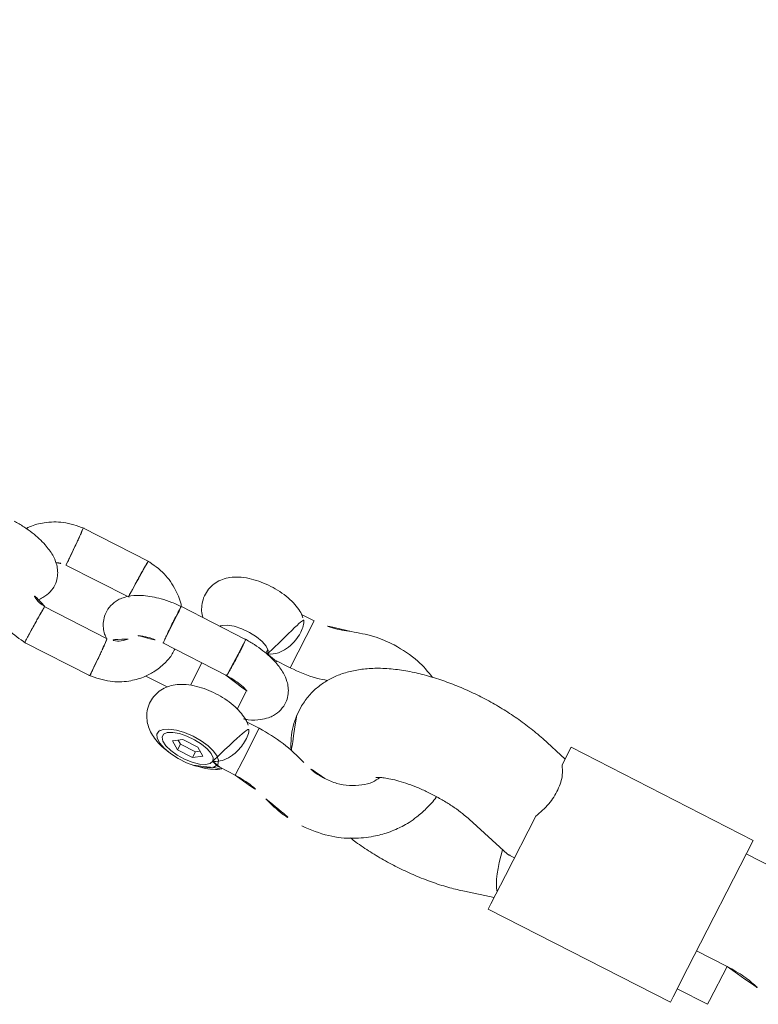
# Model space of a CAD drawing. Extents: x 5459245 to 5462690, y 5971016 to 5972523.
# Tile 122 of 136: x 5462451.878 to 5462451.986, y 5972213.528 to 5972213.672. Entities that reach past the tile are written whole.
import ezdxf

# ---------------------------------------------------------------- set-up
doc = ezdxf.new("R2010")
doc.units = 0
doc.layers.add('A_MAŁA ARCHITEKTURA', color=195, linetype='CONTINUOUS', lineweight=9)

# ---------------------------------------------------------------- blocks, each defined once
blk = doc.blocks.new('A$C43995eb0')
at = {"layer": 'A_MAŁA ARCHITEKTURA', "linetype": 'Continuous'}
for p, q in [((1849.59, -825.38), (1849.59, -830.41)), ((1865.59, -830.41), (1865.59, -825.38)), ((1865.59, -825.41), (1871.2, -825.41)), ((1871.2, -825.41), (1871.83, -825.41)), ((1871.83, -830.41), (1871.83, -825.41)), ((1847.37, -830.41), (1847.37, -860.41)), ((1847.37, -830.41), (1868.5, -830.41)), ((1868.5, -830.41), (1873.18, -830.41)), ((1873.18, -830.41), (1874.05, -830.41)), ((1874.05, -860.41), (1874.05, -830.41)), ((1847.37, -860.41), (1850.25, -860.41)), ((1849.3, -860.41), (1848.13, -864.7)), ((1868.5, -860.41), (1858.71, -860.41)), ((1865.59, -861.39), (1865.59, -860.41)), ((1873.18, -860.41), (1868.5, -860.41)), ((1873.29, -864.7), (1872.12, -860.41)), ((1874.05, -860.41), (1873.18, -860.41)), ((1863.57, -868.91), (1865.57, -861.57)), ((1859.92, -898.38), (1860.21, -898.38)), ((1860.21, -898.38), (1861.5, -898.38)), ((1848.01, -902.41), (1848.01, -904.49)), ((1855.74, -902.41), (1848.01, -902.41)), ((1855.74, -904.98), (1855.74, -902.41)), ((1865.69, -902.41), (1865.69, -904.49)), ((1871, -902.41), (1865.69, -902.41)), ((1873.42, -902.41), (1871, -902.41)), ((1873.42, -904.97), (1873.42, -902.41)), ((1872.64, -905.56), (1872.56, -905.61)), ((1855.47, -906.56), (1854.84, -906.56)), ((1864.66, -906.56), (1861.74, -906.56)), ((1872.27, -909.17), (1873.11, -907.91)), ((1873.03, -909.16), (1872.65, -908.6)), ((1873.11, -907.91), (1873.95, -909.16)), ((1854.99, -910.12), (1854.99, -920.78)), ((1872.27, -911.66), (1872.27, -909.17)), ((1873.03, -909.16), (1873.03, -911.65)), ((1873.03, -909.16), (1873.95, -909.16)), ((1873.95, -911.65), (1873.95, -909.16)), ((1860.99, -920.7), (1860.99, -910.2)), ((1873.11, -912.9), (1872.27, -911.66)), ((1872.65, -912.22), (1873.03, -911.65)), ((1873.95, -911.65), (1873.03, -911.65)), ((1873.95, -911.65), (1873.11, -912.9)), ((1854.84, -914.25), (1854.99, -914.25)), ((1860.99, -914.25), (1864.67, -914.25)), ((1872.56, -915.21), (1872.64, -915.26)), ((1866.44, -920.7), (1866.44, -917.18)), ((1851.27, -927.99), (1851.27, -938.84)), ((1857.27, -938.55), (1857.27, -928.16)), ((1864.15, -928.26), (1864.15, -938.65)), ((1870.15, -938.83), (1870.15, -927.98))]:
    blk.add_line(p, q, dxfattribs=at)
at = {"layer": 'A_MAŁA ARCHITEKTURA', "linetype": 'Continuous', "flags": 128}
for points in [[(1871.42, -907.92), (1871.22, -909.18), (1871.16, -910.53), (1871.25, -911.88), (1871.47, -913.11), (1871.82, -914.15), (1872.26, -914.9), (1872.76, -915.33), (1873.29, -915.39), (1873.81, -915.08), (1874.27, -914.42), (1874.65, -913.47), (1874.92, -912.29), (1875.05, -910.97), (1875.04, -909.6), (1874.88, -908.3), (1874.59, -907.16), (1874.2, -906.25), (1873.72, -905.66), (1873.2, -905.41), (1872.67, -905.54), (1872.17, -906.03), (1871.75, -906.84), (1871.42, -907.92)], [(1855.43, -906.27), (1854.95, -906.46), (1854.52, -906.99), (1854.17, -907.83), (1853.93, -908.9), (1853.82, -910.1), (1853.86, -911.33), (1854.03, -912.48), (1854.33, -913.44), (1854.73, -914.13), (1854.98, -914.38)], [(1873.11, -906.27), (1872.64, -906.46), (1872.2, -906.99), (1871.85, -907.83), (1871.61, -908.9), (1871.51, -910.1), (1871.54, -911.33), (1871.72, -912.48), (1872.02, -913.44), (1872.41, -914.13), (1872.87, -914.5), (1873.35, -914.5), (1873.81, -914.13), (1874.21, -913.44), (1874.51, -912.48), (1874.68, -911.33), (1874.72, -910.1), (1874.61, -908.9), (1874.37, -907.83), (1874.02, -906.99), (1873.59, -906.46), (1873.11, -906.27)]]:
    blk.add_lwpolyline(points, dxfattribs=at)
at = {"layer": 'A_MAŁA ARCHITEKTURA', "linetype": 'Continuous'}
for centre, major_axis, start_param, end_param in [((1857.59, -860.41), (7.99, -1.07), 6.244932, 6.721698), ((1863.83, -860.41), (7.99, 1.07), 4.860829, 5.844673)]:
    blk.add_ellipse(centre, major_axis=major_axis, ratio=0.285676, start_param=start_param, end_param=end_param, dxfattribs=at)
for points, knots in [([(768.63, -596.05), (771.65, -599.17), (780.31, -608.14), (794.77, -622.76), (812.06, -639.86), (829.56, -656.71), (847.24, -673.32), (865.1, -689.7), (883.15, -705.82), (901.38, -721.7), (919.78, -737.33), (938.36, -752.71), (957.11, -767.84), (976.03, -782.7), (995.11, -797.31), (1014.36, -811.66), (1033.77, -825.75), (1053.33, -839.57), (1073.05, -853.12), (1092.91, -866.4), (1112.93, -879.41), (1133.09, -892.15), (1153.39, -904.61), (1173.83, -916.79), (1194.41, -928.7), (1215.11, -940.32), (1235.95, -951.66), (1256.91, -962.72), (1277.99, -973.49), (1299.2, -983.97), (1320.52, -994.16), (1341.95, -1004.07), (1363.49, -1013.68), (1385.14, -1022.99), (1406.89, -1032.01), (1428.74, -1040.74), (1450.68, -1049.16), (1472.72, -1057.29), (1494.85, -1065.11), (1517.06, -1072.64), (1539.36, -1079.86), (1561.73, -1086.78), (1584.18, -1093.39), (1606.7, -1099.69), (1629.3, -1105.69), (1651.95, -1111.39), (1674.67, -1116.77), (1697.45, -1121.84), (1720.28, -1126.61), (1743.17, -1131.06), (1766.1, -1135.2), (1789.08, -1139.03), (1812.09, -1142.55), (1835.15, -1145.75), (1858.24, -1148.64), (1881.36, -1151.22), (1904.5, -1153.48), (1927.67, -1155.42), (1950.86, -1157.05), (1974.07, -1158.37), (1997.29, -1159.37), (2019.69, -1160.04), (2034.36, -1160.25), (2041.28, -1160.34)], [0, 0, 0, 0, 0.008859, 0.025435, 0.04201, 0.058584, 0.075158, 0.09173, 0.108302, 0.124873, 0.141442, 0.158011, 0.174578, 0.191145, 0.20771, 0.224275, 0.240838, 0.257401, 0.273962, 0.290523, 0.307082, 0.32364, 0.340197, 0.356754, 0.373309, 0.389863, 0.406416, 0.422968, 0.439519, 0.456068, 0.472617, 0.489165, 0.505712, 0.522258, 0.538803, 0.555347, 0.57189, 0.588432, 0.604973, 0.621513, 0.638052, 0.654591, 0.671129, 0.687665, 0.704202, 0.720737, 0.737272, 0.753806, 0.770339, 0.786872, 0.803404, 0.819936, 0.836467, 0.852998, 0.869528, 0.886058, 0.902587, 0.919116, 0.935645, 0.952174, 0.968702, 0.98523, 1, 1, 1, 1]), ([(1865.59, -825.38), (1865.6, -825.13), (1865.6, -824.39), (1865.69, -823.19), (1865.86, -821.88), (1866.09, -820.83), (1866.28, -820.15), (1866.38, -819.89), (1866.42, -819.8)], [0, 0, 0, 0, 0.110074, 0.322783, 0.53237, 0.735147, 0.907974, 1, 1, 1, 1]), ([(1858.71, -860.41), (1857.9, -860.08), (1856.28, -859.41), (1853.74, -859.23), (1851.66, -859.54), (1850.67, -860.15), (1850.25, -860.41)], [0, 0, 0, 0, 0.266006, 0.531719, 0.802227, 1, 1, 1, 1]), ([(1848.13, -864.7), (1848.02, -865.12), (1847.71, -866.33), (1847.31, -868.43), (1846.98, -871), (1846.8, -873.59), (1846.78, -876.19), (1846.89, -878.78), (1847.15, -881.33), (1847.56, -883.83), (1848.14, -886.26), (1848.9, -888.62), (1849.83, -890.8), (1850.93, -892.72), (1852.14, -894.33), (1853.46, -895.66), (1854.89, -896.74), (1856.43, -897.56), (1858.11, -898.16), (1859.3, -898.3), (1859.92, -898.38)], [0, 0, 0, 0, 0.032664, 0.094737, 0.155437, 0.215221, 0.274568, 0.333904, 0.393542, 0.453918, 0.515595, 0.579307, 0.645929, 0.70676, 0.762197, 0.813024, 0.860809, 0.906717, 0.951544, 1, 1, 1, 1]), ([(1873.93, -883.17), (1874, -882.84), (1874.22, -881.7), (1874.45, -879.65), (1874.63, -877.06), (1874.64, -874.46), (1874.52, -871.87), (1874.25, -869.32), (1873.85, -866.91), (1873.47, -865.41), (1873.29, -864.7)], [0, 0, 0, 0, 0.055345, 0.193495, 0.329631, 0.464832, 0.600069, 0.736037, 0.873756, 1, 1, 1, 1]), ([(1864.34, -883.9), (1864.33, -883.9), (1864.32, -883.89), (1864.15, -883.57), (1863.9, -882.98), (1863.61, -882.11), (1863.33, -880.98), (1863.08, -879.6), (1862.89, -878.05), (1862.79, -876.36), (1862.79, -874.62), (1862.88, -872.89), (1863.07, -871.27), (1863.31, -869.92), (1863.49, -869.21), (1863.57, -868.91)], [0, 0, 0, 0, 0.048237, 0.112638, 0.180605, 0.253279, 0.330781, 0.412542, 0.49764, 0.585043, 0.673743, 0.762786, 0.850959, 0.93731, 1, 1, 1, 1]), ([(1875.63, -890.34), (1875.52, -888.93), (1875.32, -886.28), (1873.97, -882.89), (1872.38, -880.41), (1870.96, -878.83), (1869.84, -877.84), (1868.94, -877.16), (1867.93, -876.5), (1866.63, -875.81), (1864.93, -875.17), (1863.6, -874.76), (1862.83, -874.71), (1862.8, -874.71)], [0, 0, 0, 0, 0.187589, 0.352294, 0.484654, 0.58606, 0.642132, 0.688942, 0.742551, 0.807418, 0.892673, 0.99609, 1, 1, 1, 1]), ([(1847.48, -883.18), (1847.05, -884.16), (1846.05, -886.42), (1845.89, -888.92), (1845.8, -890.34)], [0, 0, 0, 0, 0.433328, 1, 1, 1, 1]), ([(1864.08, -883.38), (1864.45, -883.57), (1865.3, -883.99), (1866.32, -885.24), (1867.22, -886.77), (1867.8, -888.57), (1867.87, -889.84), (1867.9, -890.48)], [0, 0, 0, 0, 0.158175, 0.358386, 0.569296, 0.785265, 1, 1, 1, 1]), ([(1845.8, -890.34), (1845.84, -891.45), (1845.93, -893.67), (1846.6, -895.78), (1846.93, -896.84)], [0, 0, 0, 0, 0.499724, 1, 1, 1, 1]), ([(1867.9, -890.48), (1867.87, -891.13), (1867.8, -892.44), (1867.4, -893.67), (1867.19, -894.28)], [0, 0, 0, 0, 0.500498, 1, 1, 1, 1]), ([(1874.49, -896.84), (1874.82, -895.78), (1875.49, -893.67), (1875.58, -891.45), (1875.63, -890.34)], [0, 0, 0, 0, 0.5002758, 1, 1, 1, 1]), ([(1867.19, -894.28), (1866.77, -895.6), (1865.93, -898.24), (1865.77, -901.02), (1865.69, -902.41)], [0, 0, 0, 0, 0.50021, 1, 1, 1, 1]), ([(1846.93, -896.84), (1847.23, -897.74), (1847.82, -899.54), (1847.94, -901.45), (1848.01, -902.41)], [0, 0, 0, 0, 0.4996831, 1, 1, 1, 1]), ([(1855.74, -902.41), (1855.68, -901.01), (1855.6, -899.06), (1855.04, -897.21), (1854.88, -896.68)], [0, 0, 0, 0, 0.71374, 1, 1, 1, 1]), ([(1861.5, -898.38), (1862.07, -898.31), (1863.22, -898.18), (1864.84, -897.61), (1865.96, -897.09), (1866.48, -896.71), (1866.54, -896.66)], [0, 0, 0, 0, 0.314781, 0.634767, 0.95333, 1, 1, 1, 1]), ([(1873.42, -902.41), (1873.48, -901.45), (1873.6, -899.54), (1874.19, -897.74), (1874.49, -896.84)], [0, 0, 0, 0, 0.500317, 1, 1, 1, 1]), ([(1865.53, -905.11), (1865.47, -904.87), (1865.22, -903.96), (1864.58, -902.92), (1863.83, -901.98), (1863.11, -901.41), (1862.31, -900.95), (1861.31, -900.66), (1860.26, -900.65), (1859.28, -900.88), (1858.38, -901.35), (1857.6, -901.99), (1856.77, -903), (1855.92, -904.69), (1855.35, -906.69), (1855.06, -908.64), (1855.01, -909.71), (1854.98, -910.25)], [0, 0, 0, 0, 0.034239, 0.132768, 0.200896, 0.246281, 0.285172, 0.3559, 0.403901, 0.459962, 0.510274, 0.563497, 0.640553, 0.740524, 0.861291, 0.928992, 1, 1, 1, 1]), ([(1848.35, -904.07), (1848.28, -904.14), (1847.95, -904.47), (1847.5, -905.22), (1846.99, -906.35), (1846.63, -907.71), (1846.41, -909.22), (1846.37, -910.77), (1846.49, -912.3), (1846.78, -913.8), (1847.26, -915.15), (1847.9, -916.28), (1848.67, -917.17), (1849.58, -917.84), (1850.63, -918.28), (1851.78, -918.46), (1852.94, -918.33), (1853.98, -917.92), (1854.66, -917.51), (1854.94, -917.21), (1854.99, -917.16)], [0, 0, 0, 0, 0.015027, 0.06905, 0.130175, 0.200076, 0.270323, 0.338312, 0.406244, 0.476263, 0.552141, 0.615495, 0.671374, 0.725089, 0.77819, 0.831271, 0.887737, 0.939987, 0.990153, 1, 1, 1, 1]), ([(1855.43, -906.27), (1855.43, -906.27), (1855.24, -905.78), (1854.73, -905.01), (1853.51, -904.14), (1852.17, -903.61), (1851.06, -903.42), (1850.14, -903.39), (1849.35, -903.48), (1848.66, -903.72), (1848.45, -903.98), (1848.36, -904.08)], [0, 0, 0, 0, 0.001259, 0.208528, 0.36121, 0.51478, 0.647137, 0.694132, 0.811268, 0.928208, 1, 1, 1, 1]), ([(1866.03, -904.07), (1865.96, -904.14), (1865.63, -904.47), (1865.18, -905.22), (1864.67, -906.35), (1864.31, -907.71), (1864.1, -909.22), (1864.05, -910.77), (1864.17, -912.3), (1864.47, -913.8), (1864.94, -915.15), (1865.58, -916.28), (1866.35, -917.17), (1867.27, -917.84), (1868.31, -918.28), (1869.46, -918.46), (1870.62, -918.33), (1871.67, -917.93), (1872.56, -917.33), (1873.29, -916.57), (1873.9, -915.65), (1874.4, -914.52), (1874.7, -913.55), (1874.79, -912.92), (1874.81, -912.79)], [0, 0, 0, 0, 0.012108, 0.055593, 0.104795, 0.161062, 0.217606, 0.272333, 0.327014, 0.383375, 0.444452, 0.495449, 0.540428, 0.583665, 0.626409, 0.669136, 0.714587, 0.756646, 0.797026, 0.837698, 0.880965, 0.929787, 0.985755, 1, 1, 1, 1]), ([(1873.11, -906.27), (1873.11, -906.27), (1873.05, -906.12), (1872.82, -905.63), (1872.22, -904.85), (1871.41, -904.3), (1870.59, -903.91), (1869.84, -903.63), (1868.69, -903.41), (1867.56, -903.39), (1866.56, -903.58), (1866.22, -903.92), (1866.05, -904.08)], [0, 0, 0, 0, 0.001259, 0.062529, 0.21991, 0.378127, 0.39292, 0.510769, 0.624209, 0.741632, 0.87394, 1, 1, 1, 1]), ([(1855.73, -904.98), (1855.67, -905.38), (1855.62, -905.8), (1855.43, -906.27), (1855.43, -906.27)], [0, 0, 0, 0, 0.993816, 1, 1, 1, 1]), ([(1855.96, -904.83), (1855.92, -904.74), (1855.86, -904.61), (1855.76, -904.51), (1855.74, -904.48)], [0, 0, 0, 0, 0.701875, 1, 1, 1, 1]), ([(1873.42, -904.97), (1873.42, -904.98), (1873.48, -905.25), (1873.31, -905.71), (1873.15, -906.17), (1873.11, -906.27), (1873.11, -906.27)], [0, 0, 0, 0, 0.009101, 0.786844, 0.993838, 1, 1, 1, 1]), ([(1874.89, -908.48), (1874.82, -908.03), (1874.66, -907.04), (1874.18, -905.75), (1873.76, -904.87), (1873.45, -904.51), (1873.42, -904.48)], [0, 0, 0, 0, 0.301123, 0.662648, 0.970201, 1, 1, 1, 1]), ([(1860.98, -910.35), (1861, -909.94), (1861.03, -909.18), (1861.2, -908), (1861.42, -907.05), (1861.66, -906.5), (1861.68, -906.43), (1861.69, -906.41)], [0, 0, 0, 0, 0.204857, 0.381747, 0.66795, 0.875808, 1, 1, 1, 1]), ([(1860.75, -910.16), (1860.74, -910.16), (1860.61, -910.14), (1860.22, -910.12), (1859.4, -910.09), (1858.43, -910.06), (1857.57, -910.05), (1856.93, -910.05), (1856.48, -910.05), (1855.92, -910.05), (1855.38, -910.07), (1855.01, -910.09), (1855.02, -910.11), (1855.03, -910.12)], [0, 0, 0, 0, 0.004911, 0.127871, 0.25083, 0.373774, 0.496694, 0.557482, 0.618264, 0.679046, 0.801935, 0.924837, 1, 1, 1, 1]), ([(1860.75, -910.16), (1860.75, -910.16), (1860.89, -910.17), (1861.03, -910.19), (1860.97, -910.2), (1860.97, -910.2)], [0, 0, 0, 0, 0.033785, 0.879789, 1, 1, 1, 1]), ([(1870.16, -928.18), (1870.01, -927.11), (1869.74, -925.12), (1868.4, -922.67), (1866.9, -921.01), (1865.28, -919.84), (1863.6, -919.09), (1862.1, -918.7), (1861.25, -918.72), (1860.99, -918.72)], [0, 0, 0, 0, 0.216952, 0.404635, 0.558462, 0.677878, 0.820976, 0.943281, 1, 1, 1, 1]), ([(1855, -920.71), (1854.99, -920.72), (1854.28, -921.17), (1853.11, -922.61), (1851.67, -925.11), (1851.4, -927.14), (1851.26, -928.19)], [0, 0, 0, 0, 0.003477, 0.300182, 0.637645, 1, 1, 1, 1]), ([(1854.98, -920.46), (1855.01, -921.05), (1855.05, -922.2), (1855.38, -924.27), (1855.97, -926.31), (1856.83, -927.91), (1857.6, -928.83), (1858.31, -929.41), (1859.11, -929.87), (1860.11, -930.16), (1861.16, -930.16), (1862.15, -929.94), (1863.04, -929.46), (1863.68, -928.97), (1864.01, -928.54), (1864.15, -928.35)], [0, 0, 0, 0, 0.090639, 0.177004, 0.326376, 0.442757, 0.523229, 0.576837, 0.622774, 0.706315, 0.763013, 0.829231, 0.888659, 0.951525, 1, 1, 1, 1]), ([(1860.75, -920.66), (1860.74, -920.66), (1860.61, -920.67), (1860.22, -920.7), (1859.4, -920.73), (1858.43, -920.75), (1857.57, -920.77), (1856.93, -920.77), (1856.48, -920.77), (1855.92, -920.76), (1855.38, -920.75), (1855.01, -920.73), (1855.02, -920.71), (1855.03, -920.7)], [0, 0, 0, 0, 0.004919, 0.1281, 0.251281, 0.374446, 0.497587, 0.558484, 0.619375, 0.680267, 0.803376, 0.9265, 1, 1, 1, 1]), ([(1860.75, -920.66), (1860.75, -920.66), (1860.89, -920.64), (1861.03, -920.63), (1860.96, -920.61), (1860.95, -920.61)], [0, 0, 0, 0, 0.030524, 0.794881, 1, 1, 1, 1]), ([(1861.68, -924.41), (1861.69, -924.41), (1861.72, -924.42), (1861.58, -924.19), (1861.37, -923.58), (1861.09, -922.37), (1861.03, -921.21), (1861, -920.6)], [0, 0, 0, 0, 0.029379, 0.182312, 0.399108, 0.688853, 1, 1, 1, 1]), ([(1862.8, -925.5), (1862.98, -925.67), (1863.43, -926.09), (1863.97, -927.08), (1864.09, -927.95), (1864.16, -928.42)], [0, 0, 0, 0, 0.2401869, 0.5876865, 1, 1, 1, 1]), ([(1851.31, -928.06), (1851.31, -928.06), (1851.31, -928.07), (1851.7, -928.09), (1852.32, -928.13), (1852.84, -928.15), (1853.09, -928.16), (1853.1, -928.16)], [0, 0, 0, 0, 0.199033, 0.485499, 0.772071, 0.988554, 1, 1, 1, 1]), ([(1857.23, -928.26), (1857.23, -928.27), (1857.24, -928.27), (1857.09, -928.27), (1856.88, -928.27), (1856.49, -928.27), (1855.85, -928.25), (1854.89, -928.22), (1853.95, -928.19), (1853.36, -928.17), (1853.11, -928.16), (1853.1, -928.16)], [0, 0, 0, 0, 0.083087, 0.168981, 0.25486, 0.340739, 0.514368, 0.688036, 0.861789, 0.993061, 1, 1, 1, 1]), ([(1864.19, -928.26), (1864.19, -928.26), (1864.19, -928.25), (1864.58, -928.22), (1865.2, -928.19), (1865.72, -928.17), (1865.97, -928.16), (1865.98, -928.16)], [0, 0, 0, 0, 0.197857, 0.484714, 0.77171, 0.988539, 1, 1, 1, 1]), ([(1870.11, -928.06), (1870.12, -928.05), (1870.13, -928.05), (1869.97, -928.05), (1869.76, -928.05), (1869.37, -928.05), (1868.73, -928.07), (1867.77, -928.09), (1866.83, -928.13), (1866.24, -928.15), (1865.99, -928.16), (1865.98, -928.16)], [0, 0, 0, 0, 0.095596, 0.180321, 0.265039, 0.349757, 0.521038, 0.692338, 0.863703, 0.993156, 1, 1, 1, 1]), ([(1851.26, -938.63), (1851.41, -939.7), (1851.68, -941.7), (1853.04, -944.12), (1854.24, -945.55), (1855, -946.08), (1855.15, -946.19)], [0, 0, 0, 0, 0.362759, 0.676579, 0.933789, 1, 1, 1, 1]), ([(1851.31, -938.76), (1851.3, -938.76), (1851.25, -938.75), (1851.52, -938.73), (1852.09, -938.7), (1852.68, -938.67), (1853.04, -938.66), (1853.09, -938.66), (1853.1, -938.66)], [0, 0, 0, 0, 0.0922666, 0.3789363, 0.6657094, 0.9524812, 0.9885456, 1, 1, 1, 1]), ([(1857.25, -938.55), (1857.26, -938.55), (1857.3, -938.54), (1857.12, -938.54), (1856.74, -938.54), (1856.16, -938.55), (1855.26, -938.58), (1854.25, -938.61), (1853.53, -938.64), (1853.17, -938.65), (1853.11, -938.66), (1853.1, -938.66)], [0, 0, 0, 0, 0.022586, 0.195254, 0.280638, 0.453266, 0.625908, 0.798599, 0.971348, 0.993101, 1, 1, 1, 1]), ([(1863.75, -939.97), (1863.73, -939.95), (1863.55, -939.73), (1863.1, -939.41), (1862.31, -938.94), (1861.31, -938.66), (1860.26, -938.65), (1859.28, -938.88), (1858.38, -939.35), (1857.6, -939.99), (1856.77, -941), (1855.92, -942.69), (1855.35, -944.69), (1855.06, -946.64), (1855.01, -947.71), (1854.98, -948.25)], [0, 0, 0, 0, 0.005811, 0.062276, 0.110662, 0.198656, 0.258375, 0.328123, 0.390718, 0.456934, 0.552802, 0.677178, 0.827428, 0.911657, 1, 1, 1, 1]), ([(1857.66, -939.98), (1857.62, -939.92), (1857.36, -939.46), (1857.3, -938.88), (1857.26, -938.39)], [0, 0, 0, 0, 0.150524, 1, 1, 1, 1]), ([(1861, -948.1), (1861.21, -948.1), (1862.47, -948.14), (1864.39, -947.48), (1866.6, -946.1), (1868.34, -944.25), (1869.75, -941.69), (1870.02, -939.67), (1870.16, -938.62)], [0, 0, 0, 0, 0.044178, 0.267491, 0.416757, 0.590412, 0.787922, 1, 1, 1, 1]), ([(1864.11, -938.54), (1864.08, -938.87), (1864, -939.57), (1863.65, -940.41), (1863.26, -940.77), (1863.13, -940.9)], [0, 0, 0, 0, 0.359747, 0.779225, 1, 1, 1, 1]), ([(1864.18, -938.55), (1864.18, -938.56), (1864.18, -938.56), (1864.58, -938.59), (1865.2, -938.62), (1865.72, -938.65), (1865.97, -938.66), (1865.98, -938.66)], [0, 0, 0, 0, 0.216614, 0.496763, 0.777048, 0.988807, 1, 1, 1, 1]), ([(1870.11, -938.76), (1870.11, -938.76), (1870.13, -938.77), (1869.97, -938.77), (1869.76, -938.77), (1869.37, -938.76), (1868.73, -938.75), (1867.77, -938.72), (1866.83, -938.69), (1866.24, -938.67), (1865.99, -938.66), (1865.98, -938.66)], [0, 0, 0, 0, 0.094595, 0.179414, 0.264226, 0.349037, 0.520508, 0.691998, 0.863552, 0.993148, 1, 1, 1, 1]), ([(1856.69, -1014.36), (1855.51, -1014.21), (1846.93, -1013.15), (1831, -1010.88), (1808.89, -1007.52), (1786.83, -1003.81), (1764.81, -999.8), (1742.85, -995.48), (1720.93, -990.84), (1699.07, -985.9), (1677.26, -980.65), (1655.52, -975.09), (1633.85, -969.22), (1612.25, -963.03), (1594.47, -957.73), (1583.92, -954.37), (1580.52, -953.29)], [0, 0, 0, 0, 0.012648, 0.091806, 0.170963, 0.250117, 0.329268, 0.408416, 0.487561, 0.566703, 0.645841, 0.724976, 0.804107, 0.883233, 0.962355, 1, 1, 1, 1])]:
    blk.add_open_spline(points, degree=3, knots=knots, dxfattribs=at)

msp = doc.modelspace()

# ---------------------------------------------------------------- block references
at = {"layer": 'A_MAŁA ARCHITEKTURA', "xscale": 0.001, "yscale": 0.001, "zscale": 0.001, "rotation": 242.9301705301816}
msp.add_blockref('A$C43995eb0', (5462453.5658, 5972214.81866), dxfattribs=at)

doc.saveas('drawing.dxf')
